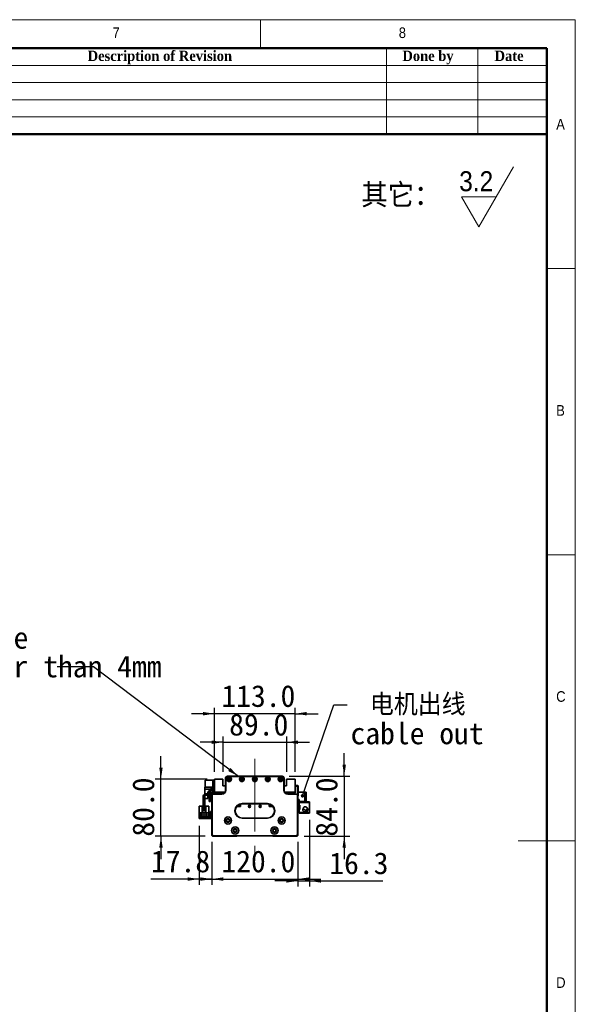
# Model space of a CAD drawing. Header units: millimetres. Extents: x 40 to 3320, y 40 to 2336.
# Tile 10 of 10: x 2544 to 3320, y 959 to 2336. Entities that reach past the tile are written whole.
import ezdxf

# ---------------------------------------------------------------- set-up
doc = ezdxf.new("R2010")
doc.units = ezdxf.units.MM
doc.header["$LTSCALE"] = 8
doc.linetypes.add('CENTERX2', pattern=[20.32, 12.7, -2.54, 2.54, -2.54])
doc.layers.add('黑色实线', color=7, linetype='Continuous')
doc.styles.add('SLDTEXTSTYLE0', font='Gothic.ttf', dxfattribs={"width": 0.913, "bigfont": 'bigfont'})
doc.styles.add('SLDTEXTSTYLE1', font='Gothic.ttf', dxfattribs={"width": 0.913})
doc.styles.add('SLDTEXTSTYLE2', font='timesbd.ttf', dxfattribs={"width": 0.933})
doc.styles.add('SLDTEXTSTYLE8', font='txt')
doc.styles.add('SLDTEXTSTYLE9', font='txt', dxfattribs={"bigfont": 'bigfont'})
doc.dimstyles.new('SLDDIMSTYLE0', dxfattribs={"dimtxt": 30.4, "dimasz": 16, "dimexe": 0, "dimexo": 0.0625, "dimgap": 7.6, "dimtad": 2, "dimdec": 1, "dimrnd": 1e-09, "dimzin": 4, "dimdsep": 46, "dimtxsty": 'SLDTEXTSTYLE8', "dimsah": 1, "dimcen": 0.09, "dimadec": 0, "dimazin": 1, "dimtfac": 1, "dimtdec": 1, "dimtmove": 0, "dimatfit": 0, "dimfxl": 0, "dimfrac": 2, "dimtolj": 1, "dimtzin": 12, "dimarcsym": 0})
doc.dimstyles.new('SLDDIMSTYLE1', dxfattribs={"dimtxt": 30.4, "dimasz": 16, "dimexe": 0, "dimexo": 0.0625, "dimgap": 7.6, "dimtad": 2, "dimdec": 1, "dimrnd": 1e-09, "dimzin": 12, "dimdsep": 46, "dimtxsty": 'SLDTEXTSTYLE8', "dimsah": 1, "dimcen": 0.09, "dimadec": 0, "dimazin": 3, "dimtfac": 1, "dimtdec": 1, "dimtmove": 0, "dimatfit": 0, "dimfxl": 0, "dimfrac": 2, "dimtolj": 1, "dimtzin": 12, "dimarcsym": 0})
doc.dimstyles.new('SLDDIMSTYLE2', dxfattribs={"dimtxt": 0.18, "dimasz": 4.8, "dimexe": 0, "dimexo": 0.0625, "dimgap": 0, "dimtad": 0, "dimtih": 1, "dimtoh": 1, "dimdec": 0, "dimrnd": 1e-09, "dimzin": 0, "dimdsep": 46, "dimtxsty": 'Standard', "dimblk1": 'DOT', "dimblk2": 'DOT', "dimsah": 1, "dimcen": 0.09, "dimadec": 0, "dimazin": 0, "dimtfac": 4.8, "dimtdec": 0, "dimtofl": 0, "dimtmove": 0, "dimatfit": 3, "dimldrblk": 'DOT', "dimfxl": 0, "dimfrac": 2, "dimtolj": 1, "dimtzin": 0, "dimarcsym": 0})
doc.dimstyles.new('SLDDIMSTYLE3', dxfattribs={"dimtxt": 0.18, "dimasz": 16, "dimexe": 0, "dimexo": 0.0625, "dimgap": 0, "dimtad": 0, "dimtih": 1, "dimtoh": 1, "dimdec": 0, "dimrnd": 1e-09, "dimzin": 0, "dimdsep": 46, "dimtxsty": 'Standard', "dimsah": 1, "dimcen": 0.09, "dimadec": 0, "dimazin": 0, "dimtfac": 16, "dimtdec": 0, "dimtofl": 0, "dimtmove": 0, "dimatfit": 3, "dimfxl": 0, "dimfrac": 2, "dimtolj": 1, "dimtzin": 0, "dimarcsym": 0})

# ---------------------------------------------------------------- blocks, each defined once
blk = doc.blocks.new('SW_SFSYMBOL_0')
at = {"color": 0, "linetype": 'Continuous', "lineweight": 18}
for p, q in [((27.4, -42), (75.9, 42)), ((27.4, -42), (3.2, 0)), ((51.7, 0), (3.2, 0))]:
    blk.add_line(p, q, dxfattribs=at)
at = {"color": 0, "linetype": 'Continuous', "lineweight": 18, "insert": (0, 35.8), "char_height": 28, "attachment_point": 1, "style": 'SLDTEXTSTYLE1'}
blk.add_mtext('3.2', dxfattribs=at)
blk = doc.blocks.new('_D')
at = {"layer": '黑色实线'}
for p, q in [((2812.2, 1186.7), (2812.2, 1126.5)), ((2932.2, 1186.7), (2932.2, 1126.5)), ((2812.2, 1134.5), (2780.2, 1134.5)), ((2812.2, 1134.5), (2932.2, 1134.5)), ((2932.2, 1134.5), (2964.2, 1134.5))]:
    blk.add_line(p, q, dxfattribs=at)
for points in [[(2812.2, 1134.5), (2796.2, 1136.9), (2796.2, 1132.1)], [(2932.2, 1134.5), (2948.2, 1132.1), (2948.2, 1136.9)]]:
    blk.add_solid(points, dxfattribs=at)
at = {"layer": '黑色实线', "insert": (2825.4, 1174.4), "char_height": 30.4, "attachment_point": 1, "style": 'SLDTEXTSTYLE8'}
blk.add_mtext('120.0', dxfattribs=at)
blk = doc.blocks.new('_D_1')
at = {"layer": '黑色实线'}
for p, q in [((2794.4, 1208.9), (2794.4, 1126.5)), ((2812.2, 1186.7), (2812.2, 1126.5)), ((2794.4, 1134.5), (2727, 1134.5)), ((2794.4, 1134.5), (2812.2, 1134.5)), ((2812.2, 1134.5), (2844.2, 1134.5))]:
    blk.add_line(p, q, dxfattribs=at)
for points in [[(2794.4, 1134.5), (2778.4, 1136.9), (2778.4, 1132.1)], [(2812.2, 1134.5), (2828.2, 1132.1), (2828.2, 1136.9)]]:
    blk.add_solid(points, dxfattribs=at)
at = {"layer": '黑色实线', "insert": (2727, 1174.4), "char_height": 30.4, "attachment_point": 1, "style": 'SLDTEXTSTYLE8'}
blk.add_mtext('17.8', dxfattribs=at)
blk = doc.blocks.new('_D_2')
at = {"layer": '黑色实线'}
for p, q in [((2948.5, 1217.5), (2948.5, 1123.9)), ((2932.2, 1186.7), (2932.2, 1123.9)), ((2932.2, 1131.9), (2900.2, 1131.9)), ((2932.2, 1131.9), (2948.5, 1131.9)), ((2948.5, 1131.9), (3051.1, 1131.9))]:
    blk.add_line(p, q, dxfattribs=at)
for points in [[(2932.2, 1131.9), (2916.2, 1134.3), (2916.2, 1129.5)], [(2948.5, 1131.9), (2964.5, 1129.5), (2964.5, 1134.3)]]:
    blk.add_solid(points, dxfattribs=at)
at = {"layer": '黑色实线', "insert": (2976.2, 1171.8), "char_height": 30.4, "attachment_point": 1, "style": 'SLDTEXTSTYLE8'}
blk.add_mtext('16.3', dxfattribs=at)
blk = doc.blocks.new('_D_3')
at = {"layer": '黑色实线'}
for p, q in [((2997.1, 1278.4), (2997.1, 1310.4)), ((2920.3, 1278.4), (3005.1, 1278.4)), ((2997.1, 1278.4), (2997.1, 1194.4)), ((2941.3, 1194.4), (3005.1, 1194.4)), ((2997.1, 1194.4), (2997.1, 1162.4))]:
    blk.add_line(p, q, dxfattribs=at)
for points in [[(2997.1, 1278.4), (2999.5, 1294.4), (2994.7, 1294.4)], [(2997.1, 1194.4), (2994.7, 1178.4), (2999.5, 1178.4)]]:
    blk.add_solid(points, dxfattribs=at)
at = {"layer": '黑色实线', "insert": (2957.2, 1193.8), "char_height": 30.4, "attachment_point": 1, "rotation": 90, "style": 'SLDTEXTSTYLE8'}
blk.add_mtext('84.0', dxfattribs=at)
blk = doc.blocks.new('_D_4')
at = {"layer": '黑色实线'}
for p, q in [((2741, 1274.4), (2741, 1306.4)), ((2805.5, 1274.4), (2733, 1274.4)), ((2741, 1194.4), (2741, 1274.4)), ((2803, 1194.4), (2733, 1194.4)), ((2741, 1194.4), (2741, 1162.4))]:
    blk.add_line(p, q, dxfattribs=at)
for points in [[(2741, 1274.4), (2743.4, 1290.4), (2738.6, 1290.4)], [(2741, 1194.4), (2738.6, 1178.4), (2743.4, 1178.4)]]:
    blk.add_solid(points, dxfattribs=at)
at = {"layer": '黑色实线', "insert": (2701.1, 1193.8), "char_height": 30.4, "attachment_point": 1, "rotation": 90, "style": 'SLDTEXTSTYLE8'}
blk.add_mtext('80.0', dxfattribs=at)
blk = doc.blocks.new('_D_5')
at = {"layer": '黑色实线'}
for p, q in [((2827.7, 1325.8), (2795.7, 1325.8)), ((2827.7, 1284.5), (2827.7, 1333.8)), ((2827.7, 1325.8), (2916.7, 1325.8)), ((2916.7, 1284.5), (2916.7, 1333.8)), ((2916.7, 1325.8), (2948.7, 1325.8))]:
    blk.add_line(p, q, dxfattribs=at)
for points in [[(2827.7, 1325.8), (2811.7, 1328.2), (2811.7, 1323.4)], [(2916.7, 1325.8), (2932.7, 1323.4), (2932.7, 1328.2)]]:
    blk.add_solid(points, dxfattribs=at)
at = {"layer": '黑色实线', "insert": (2836.3, 1365.6), "char_height": 30.4, "attachment_point": 1, "style": 'SLDTEXTSTYLE8'}
blk.add_mtext('89.0', dxfattribs=at)
blk = doc.blocks.new('_D_6')
at = {"layer": '黑色实线'}
for p, q in [((2815.7, 1365.7), (2783.7, 1365.7)), ((2815.7, 1284.5), (2815.7, 1373.7)), ((2928.7, 1365.7), (2815.7, 1365.7)), ((2928.7, 1284.5), (2928.7, 1373.7)), ((2928.7, 1365.7), (2960.7, 1365.7))]:
    blk.add_line(p, q, dxfattribs=at)
for points in [[(2815.7, 1365.7), (2799.7, 1368.1), (2799.7, 1363.3)], [(2928.7, 1365.7), (2944.7, 1363.3), (2944.7, 1368.1)]]:
    blk.add_solid(points, dxfattribs=at)
at = {"layer": '黑色实线', "insert": (2825.4, 1405.6), "char_height": 30.4, "attachment_point": 1, "style": 'SLDTEXTSTYLE8'}
blk.add_mtext('113.0', dxfattribs=at)
blk = doc.blocks.new('SW_NOTE_3')
at = {"layer": '黑色实线', "color": 0, "char_height": 30.4, "attachment_point": 1}
for s, insert, style in [(' 电机出线', (4.6, 15.5), 'SLDTEXTSTYLE9'), ('cable out', (4.6, -24.7), 'SLDTEXTSTYLE8')]:
    blk.add_mtext(s, dxfattribs=dict(at, insert=insert, style=style))
blk = doc.blocks.new('_DOT')
at = {"color": 0, "linetype": 'ByBlock', "lineweight": -2}
blk.add_line((-0.5, 0), (-1, 0), dxfattribs=at)
at = {"color": 0, "linetype": 'ByBlock', "const_width": 0.5}
blk.add_lwpolyline([(-0.25, 0, 1), (0.25, 0, 1)], format="xyb", close=True, dxfattribs=at)
blk = doc.blocks.new('SW_NOTE_4')
at = {"layer": '黑色实线', "color": 0, "char_height": 30.4, "attachment_point": 1, "style": 'SLDTEXTSTYLE8'}
for s, insert in [('The distance between the load plate and the ', (-929.4, 55.9)), ('steel belt protection belt shall be greater than 4mm', (-929.4, 15.8))]:
    blk.add_mtext(s, dxfattribs=dict(at, insert=insert))

msp = doc.modelspace()

# ---------------------------------------------------------------- linework, layer by layer
at = {"color": 7, "linetype": 'Continuous', "lineweight": 18}
for p, q in [((3320, 2336), (40, 2336)), ((2880, 2296), (2880, 2336)), ((3320, 40), (3320, 2336)), ((80, 2296), (3280, 2296)), ((3056, 2296), (3056, 2176)), ((3184, 2296), (3184, 2176)), ((3280, 2296), (3280, 2176)), ((3280, 2296), (3280, 80)), ((2320, 2272), (3280, 2272)), ((2320, 2248), (3280, 2248)), ((2320, 2224), (3280, 2224)), ((2320, 2200), (3280, 2200)), ((3320, 1988), (3280, 1988)), ((3280, 1588), (3320, 1588)), ((3320, 1188), (3240, 1188))]:
    msp.add_line(p, q, dxfattribs=at)
at = {"color": 7, "linetype": 'Continuous', "lineweight": 50}
for p, q in [((3280, 2296), (80, 2296)), ((3280, 2296), (3280, 80)), ((3280, 2176), (2320, 2176))]:
    msp.add_line(p, q, dxfattribs=at)
at = {"color": 7, "linetype": 'Continuous', "lineweight": 35}
for p, q in [((2802.96, 1272.86), (2802.66, 1272.56)), ((2802.96, 1272.56), (2802.66, 1272.44)), ((2802.66, 1272.44), (2802.66, 1272.56)), ((2802.66, 1263.28), (2802.66, 1272.44)), ((2802.96, 1272.86), (2802.96, 1272.56)), ((2802.96, 1272.86), (2813.66, 1272.86)), ((2813.66, 1272.56), (2802.96, 1272.56)), ((2802.96, 1272.56), (2802.96, 1263.16)), ((2813.66, 1271.86), (2813.66, 1272.86)), ((2813.66, 1272.86), (2815.66, 1272.86)), ((2815.66, 1271.86), (2813.66, 1271.86)), ((2813.66, 1271.86), (2813.66, 1263.36)), ((2827.66, 1274.36), (2815.66, 1274.36)), ((2815.66, 1274.36), (2815.66, 1255.86)), ((2827.66, 1264.86), (2827.66, 1274.36)), ((2831.14, 1275.56), (2831.14, 1273.56)), ((2831.14, 1275.56), (2831.17, 1275.56)), ((2831.14, 1273.56), (2831.16, 1273.56)), ((2831.16, 1258.36), (2831.16, 1275.36)), ((2831.16, 1275.36), (2831.46, 1275.36)), ((2831.46, 1275.36), (2831.46, 1258.36)), ((2834.16, 1278.36), (2834.16, 1278.06)), ((2834.16, 1278.36), (2910.16, 1278.36)), ((2910.16, 1278.06), (2834.16, 1278.06)), ((2910.16, 1278.36), (2910.16, 1278.06)), ((2912.86, 1258.36), (2912.86, 1275.36)), ((2913.16, 1275.36), (2912.86, 1275.36)), ((2913.15, 1275.56), (2913.18, 1275.56)), ((2913.16, 1275.36), (2913.16, 1258.36)), ((2913.18, 1273.56), (2913.16, 1273.56)), ((2913.18, 1275.56), (2913.18, 1273.56)), ((2928.66, 1274.36), (2916.66, 1274.36)), ((2916.66, 1274.36), (2916.66, 1264.86)), ((2928.66, 1255.86), (2928.66, 1274.36)), ((2802.36, 1260.26), (2802.36, 1262.86)), ((2802.36, 1262.86), (2813.66, 1262.86)), ((2802.36, 1260.26), (2810.02, 1260.26)), ((2802.36, 1253.61), (2802.36, 1260.26)), ((2802.96, 1263.16), (2802.66, 1263.28)), ((2802.66, 1263.16), (2802.66, 1263.28)), ((2802.66, 1263.16), (2802.96, 1262.86)), ((2802.96, 1263.16), (2813.66, 1263.16)), ((2802.96, 1263.16), (2802.96, 1262.86)), ((2812.16, 1253.86), (2803.66, 1253.86)), ((2806.66, 1253.86), (2806.66, 1256.36)), ((2806.66, 1256.36), (2808.16, 1256.36)), ((2808.16, 1256.88), (2808.16, 1253.86)), ((2810.16, 1256.86), (2810.16, 1253.86)), ((2810.16, 1256.36), (2811.66, 1256.36)), ((2811.66, 1256.36), (2811.66, 1253.86)), ((2813.66, 1263.36), (2815.66, 1263.36)), ((2813.66, 1262.36), (2813.66, 1263.36)), ((2813.66, 1262.36), (2813.66, 1255.36)), ((2815.66, 1262.36), (2813.66, 1262.36)), ((2813.66, 1253.06), (2813.66, 1253.36)), ((2813.66, 1253.36), (2826.16, 1253.36)), ((2826.16, 1253.06), (2813.66, 1253.06)), ((2815.66, 1255.86), (2830.49, 1255.86)), ((2815.66, 1255.86), (2815.66, 1255.36)), ((2815.96, 1253.36), (2815.96, 1255.86)), ((2816.66, 1254.86), (2817.66, 1255.86)), ((2816.66, 1254.86), (2816.66, 1253.36)), ((2817.26, 1253.81), (2818.21, 1254.76)), ((2817.26, 1253.36), (2817.26, 1253.81)), ((2829.63, 1254.76), (2818.21, 1254.76)), ((2826.16, 1253.06), (2826.16, 1253.36)), ((2831.16, 1264.86), (2827.66, 1264.86)), ((2828.58, 1255.86), (2828.79, 1255.65)), ((2830.16, 1255.36), (2829.5, 1255.36)), ((2831.46, 1258.36), (2831.16, 1258.36)), ((2913.16, 1258.36), (2912.86, 1258.36)), ((2916.66, 1264.86), (2913.16, 1264.86)), ((2913.83, 1255.86), (2928.66, 1255.86)), ((2914.82, 1255.36), (2914.16, 1255.36)), ((2926.11, 1254.76), (2914.69, 1254.76)), ((2915.74, 1255.86), (2915.53, 1255.65)), ((2918.16, 1253.36), (2918.16, 1253.06)), ((2918.16, 1253.36), (2930.66, 1253.36)), ((2930.66, 1253.06), (2918.16, 1253.06)), ((2926.11, 1254.76), (2927.06, 1253.81)), ((2927.66, 1254.86), (2926.66, 1255.86)), ((2927.06, 1253.36), (2927.06, 1253.81)), ((2929.16, 1254.86), (2927.66, 1254.86)), ((2927.66, 1253.36), (2927.66, 1254.86)), ((2928.66, 1265.36), (2932.36, 1265.36)), ((2932.36, 1264.36), (2928.66, 1264.36)), ((2928.66, 1262.86), (2929.16, 1262.86)), ((2929.16, 1255.86), (2928.66, 1255.86)), ((2929.16, 1262.86), (2929.16, 1254.86)), ((2930.66, 1253.36), (2930.66, 1253.06)), ((2932.36, 1264.36), (2932.36, 1265.36)), ((2932.36, 1265.36), (2932.66, 1265.06)), ((2932.36, 1251.36), (2932.36, 1264.36)), ((2932.66, 1264.24), (2932.36, 1264.36)), ((2932.66, 1265.06), (2932.66, 1264.24)), ((2932.66, 1264.24), (2932.66, 1251.48)), ((2942.06, 1255.86), (2932.66, 1255.86)), ((2942.06, 1242.86), (2942.06, 1255.86)), ((2942.06, 1255.86), (2944.06, 1255.86)), ((2944.06, 1255.86), (2944.06, 1242.86)), ((2800.16, 1250.36), (2800.16, 1231.36)), ((2802.16, 1250.36), (2802.16, 1231.36)), ((2802.36, 1247.36), (2802.36, 1251.11)), ((2806.66, 1247.36), (2802.36, 1247.36)), ((2812.16, 1251.86), (2803.66, 1251.86)), ((2806.66, 1247.36), (2806.66, 1251.86)), ((2808.16, 1251.86), (2808.16, 1250.86)), ((2808.16, 1250.86), (2810.16, 1250.86)), ((2808.16, 1242.86), (2808.16, 1250.86)), ((2810.16, 1242.86), (2808.16, 1242.86)), ((2810.16, 1251.86), (2810.16, 1250.86)), ((2810.16, 1250.86), (2810.16, 1242.86)), ((2811.66, 1251.86), (2811.66, 1247.36)), ((2812.16, 1247.36), (2811.66, 1247.36)), ((2812.46, 1251.86), (2812.16, 1251.86)), ((2812.16, 1196.86), (2812.16, 1251.86)), ((2812.46, 1251.86), (2812.46, 1196.98)), ((2850.66, 1237.46), (2850.66, 1239.03)), ((2852.16, 1235.96), (2852.16, 1239.54)), ((2854.66, 1240.16), (2854.66, 1239.86)), ((2854.66, 1240.16), (2889.66, 1240.16)), ((2889.66, 1239.86), (2854.66, 1239.86)), ((2889.66, 1240.16), (2889.66, 1239.86)), ((2892.16, 1239.54), (2892.16, 1235.96)), ((2893.16, 1239.23), (2893.16, 1236.06)), ((2932.16, 1251.86), (2931.86, 1251.86)), ((2931.86, 1196.98), (2931.86, 1251.86)), ((2932.16, 1251.86), (2932.16, 1196.86)), ((2932.16, 1251.36), (2932.36, 1251.36)), ((2932.36, 1250.36), (2932.16, 1250.36)), ((2934.06, 1245.86), (2932.16, 1245.86)), ((2932.66, 1251.48), (2932.36, 1251.36)), ((2932.36, 1250.36), (2932.36, 1251.36)), ((2932.66, 1250.66), (2932.36, 1250.36)), ((2932.66, 1251.48), (2932.66, 1250.66)), ((2934.06, 1242.86), (2934.06, 1245.86)), ((2942.06, 1242.86), (2934.06, 1242.86)), ((2934.06, 1242.86), (2934.06, 1241.66)), ((2934.06, 1237.66), (2934.06, 1241.66)), ((2934.06, 1241.66), (2948.46, 1241.66)), ((2940.06, 1242.86), (2940.06, 1242.66)), ((2948.46, 1242.66), (2940.06, 1242.66)), ((2944.06, 1242.86), (2942.06, 1242.86)), ((2948.46, 1242.66), (2948.46, 1241.66)), ((2948.46, 1241.66), (2948.46, 1227.66)), ((2794.36, 1236.56), (2798.66, 1236.56)), ((2794.36, 1236.56), (2794.36, 1227.26)), ((2794.36, 1227.26), (2794.36, 1221.06)), ((2807.96, 1227.26), (2794.36, 1227.26)), ((2798.66, 1227.56), (2798.66, 1236.56)), ((2803.66, 1227.56), (2798.66, 1227.56)), ((2800.16, 1231.36), (2802.16, 1231.36)), ((2800.16, 1230.36), (2800.16, 1231.36)), ((2802.16, 1230.36), (2800.16, 1230.36)), ((2802.16, 1231.36), (2802.16, 1230.36)), ((2803.66, 1236.56), (2803.66, 1227.56)), ((2803.66, 1236.56), (2807.96, 1236.56)), ((2807.96, 1236.56), (2807.96, 1227.26)), ((2807.96, 1221.06), (2807.96, 1227.26)), ((2810.16, 1229.06), (2812.16, 1229.06)), ((2810.16, 1228.06), (2810.16, 1229.06)), ((2812.16, 1228.06), (2810.16, 1228.06)), ((2810.16, 1220.06), (2810.16, 1228.06)), ((2846.74, 1235.96), (2852.16, 1235.96)), ((2846.81, 1236.06), (2852.16, 1236.06)), ((2849.42, 1236.36), (2847.06, 1236.36)), ((2850.06, 1237), (2849.42, 1236.36)), ((2849.56, 1236.36), (2849.42, 1236.36)), ((2849.56, 1236.36), (2850.66, 1237.46)), ((2850.06, 1237), (2850.06, 1238.74)), ((2892.16, 1236.06), (2897.51, 1236.06)), ((2892.16, 1235.96), (2897.58, 1235.96)), ((2893.96, 1238.89), (2893.96, 1237.16)), ((2893.96, 1237.16), (2894.76, 1236.36)), ((2894.26, 1237), (2894.26, 1238.74)), ((2894.9, 1236.36), (2894.26, 1237)), ((2894.9, 1236.36), (2894.76, 1236.36)), ((2897.26, 1236.36), (2894.9, 1236.36)), ((2935.06, 1237.66), (2934.06, 1237.66)), ((2934.06, 1237.66), (2934.06, 1237.16)), ((2934.06, 1237.16), (2934.06, 1232.16)), ((2935.06, 1237.16), (2934.06, 1237.16)), ((2934.06, 1231.66), (2934.06, 1232.16)), ((2934.06, 1232.16), (2935.06, 1232.16)), ((2934.06, 1227.66), (2934.06, 1231.66)), ((2934.06, 1231.66), (2935.06, 1231.66)), ((2948.46, 1227.66), (2934.06, 1227.66)), ((2934.06, 1227.66), (2934.06, 1226.46)), ((2940.06, 1226.46), (2934.06, 1226.46)), ((2935.06, 1231.66), (2935.06, 1237.66)), ((2939.51, 1232.46), (2939.41, 1231.66)), ((2939.74, 1233.1), (2939.61, 1232.78)), ((2939.62, 1233.24), (2939.66, 1233.25)), ((2939.66, 1230.07), (2939.62, 1230.08)), ((2939.78, 1233.08), (2939.65, 1233.14)), ((2939.66, 1233.25), (2940.04, 1233.83)), ((2939.82, 1233.17), (2939.66, 1233.25)), ((2940.06, 1226.66), (2948.46, 1226.66)), ((2940.06, 1226.66), (2940.06, 1226.46)), ((2944.95, 1232.21), (2944.98, 1232.23)), ((2948.46, 1227.66), (2948.46, 1226.66)), ((2794.36, 1219.06), (2794.36, 1221.06)), ((2794.36, 1221.06), (2795.36, 1221.06)), ((2795.36, 1219.06), (2794.36, 1219.06)), ((2807.66, 1222.36), (2794.66, 1222.36)), ((2794.66, 1222.36), (2794.66, 1221.66)), ((2794.66, 1221.66), (2807.66, 1221.66)), ((2795.36, 1221.06), (2795.36, 1219.06)), ((2809.16, 1221.06), (2795.36, 1221.06)), ((2809.16, 1219.06), (2795.36, 1219.06)), ((2798.1, 1224.61), (2795.6, 1224.61)), ((2795.6, 1224.61), (2795.6, 1224.31)), ((2795.6, 1224.31), (2798.1, 1224.31)), ((2798.1, 1224.31), (2798.1, 1224.61)), ((2799.14, 1224.61), (2799.14, 1224.31)), ((2800.64, 1224.61), (2799.14, 1224.61)), ((2799.14, 1224.31), (2800.64, 1224.31)), ((2800.64, 1224.31), (2800.64, 1224.61)), ((2801.68, 1224.61), (2801.68, 1224.31)), ((2803.18, 1224.61), (2801.68, 1224.61)), ((2801.68, 1224.31), (2803.18, 1224.31)), ((2803.18, 1224.31), (2803.18, 1224.61)), ((2805.72, 1224.61), (2804.22, 1224.61)), ((2804.22, 1224.61), (2804.22, 1224.31)), ((2804.22, 1224.31), (2805.72, 1224.31)), ((2805.72, 1224.31), (2805.72, 1224.61)), ((2807.66, 1221.66), (2807.66, 1222.36)), ((2809.16, 1221.06), (2809.16, 1219.06)), ((2810.16, 1220.06), (2812.16, 1220.06)), ((2810.16, 1219.06), (2810.16, 1220.06)), ((2812.16, 1219.06), (2810.16, 1219.06)), ((2854.66, 1219.86), (2854.66, 1219.56)), ((2854.66, 1219.86), (2889.66, 1219.86)), ((2889.66, 1219.56), (2854.66, 1219.56)), ((2889.66, 1219.86), (2889.66, 1219.56)), ((2812.46, 1196.98), (2812.16, 1196.86)), ((2814.16, 1194.86), (2812.16, 1196.86)), ((2812.16, 1195.36), (2812.16, 1196.86)), ((2813.16, 1194.36), (2812.16, 1195.36)), ((2812.46, 1196.98), (2814.28, 1195.16)), ((2847.16, 1194.36), (2813.16, 1194.36)), ((2814.28, 1195.16), (2814.16, 1194.86)), ((2930.16, 1194.86), (2814.16, 1194.86)), ((2814.28, 1195.16), (2930.04, 1195.16)), ((2847.16, 1194.36), (2847.66, 1194.86)), ((2897.16, 1194.36), (2896.66, 1194.86)), ((2931.16, 1194.36), (2897.16, 1194.36)), ((2930.04, 1195.16), (2931.86, 1196.98)), ((2930.04, 1195.16), (2930.16, 1194.86)), ((2932.16, 1196.86), (2930.16, 1194.86)), ((2931.16, 1194.36), (2932.16, 1195.36)), ((2931.86, 1196.98), (2932.16, 1196.86)), ((2932.16, 1195.36), (2932.16, 1196.86))]:
    msp.add_line(p, q, dxfattribs=at)
at = {"color": 7, "linetype": 'Continuous', "lineweight": 35, "flags": 128}
msp.add_lwpolyline([(2809.16, 1219.06), (2809.75, 1219.11), (2810.16, 1219.23)], dxfattribs=at)
at = {"color": 7, "linetype": 'Continuous', "lineweight": 35}
for centre, radius in [((2836.16, 1274.11), 3.25), ((2836.16, 1274.11), 3), ((2836.16, 1274.11), 1.6), ((2836.16, 1274.11), 1.25), ((2854.16, 1274.11), 3.25), ((2854.16, 1274.11), 3), ((2854.16, 1274.11), 1.6), ((2854.16, 1274.11), 1.25), ((2872.16, 1274.11), 3.25), ((2872.16, 1274.11), 3), ((2872.16, 1274.11), 1.6), ((2872.16, 1274.11), 1.25), ((2890.16, 1274.11), 3.25), ((2890.16, 1274.11), 3), ((2890.16, 1274.11), 1.6), ((2890.16, 1274.11), 1.25), ((2908.16, 1274.11), 3.25), ((2908.16, 1274.11), 3), ((2908.16, 1274.11), 1.6), ((2908.16, 1274.11), 1.25), ((2864.66, 1236.06), 1.53), ((2864.66, 1236.06), 1.25), ((2879.66, 1236.06), 1.53), ((2879.66, 1236.06), 1.25), ((2834.66, 1216.39), 5.02), ((2834.66, 1216.39), 5), ((2834.66, 1216.39), 2.65), ((2834.66, 1216.39), 2.1), ((2909.66, 1216.39), 5.03), ((2909.66, 1216.39), 5), ((2909.66, 1216.39), 2.65), ((2909.66, 1216.39), 2.1), ((2844.66, 1202.39), 5.03), ((2844.66, 1202.39), 5), ((2844.66, 1202.39), 2.65), ((2844.66, 1202.39), 2.1), ((2899.66, 1202.39), 5.03), ((2899.66, 1202.39), 5), ((2899.66, 1202.39), 2.65), ((2899.66, 1202.39), 2.1)]:
    msp.add_circle(centre, radius, dxfattribs=at)
for centre, radius, start, end in [((2834.16, 1275.36), 3, 90, 180), ((2834.16, 1275.36), 2.7, 90, 180), ((2910.16, 1275.36), 3, 0, 90), ((2910.16, 1275.36), 2.7, 0, 90), ((2803.66, 1250.36), 3.5, 90, 180), ((2812.16, 1256.88), 4, 94.78019, 180), ((2812.16, 1256.86), 2, 94.78019, 180), ((2811.66, 1262.86), 2, 274.78019, 0), ((2811.66, 1262.84), 4, 274.78019, 300), ((2812.16, 1255.36), 1.5, 270, 0), ((2813.66, 1251.86), 1.5, 90, 180), ((2813.66, 1251.86), 1.2, 90, 180), ((2812.16, 1255.36), 3.5, 325.1501, 0), ((2826.16, 1258.36), 5.3, 270, 0), ((2826.16, 1258.36), 5, 270, 0), ((2829.5, 1256.36), 1, 224.99989, 270), ((2918.16, 1258.36), 5.3, 180, 270), ((2918.16, 1258.36), 5, 180, 270), ((2914.82, 1256.36), 1, 270, 315.00006), ((2930.66, 1251.86), 1.5, 0, 90), ((2930.66, 1251.86), 1.2, 0, 90), ((2803.66, 1250.36), 1.5, 90, 180), ((2854.66, 1229.86), 10.3, 90, 270), ((2854.66, 1229.86), 10, 90, 270), ((2889.66, 1229.86), 10.3, 270, 90), ((2889.66, 1229.86), 10, 270, 90), ((2942.66, 1231.66), 3.4, 207.88541, 44.31348), ((2942.66, 1231.66), 3.45, 237.57421, 0), ((2942.66, 1231.66), 2.5, 274.06825, 11.05475), ((2942.66, 1231.66), 2.6, 277.27427, 10.90897), ((2942.66, 1231.66), 3.45, 0, 47.89891), ((2809.16, 1222.06), 1, 270, 0)]:
    msp.add_arc(centre, radius, start, end, dxfattribs=at)
for points, knots in [([(2940.49, 1234.59), (2940.31, 1234.23), (2939.97, 1233.57), (2939.51, 1232.51), (2939.29, 1231.69), (2939.24, 1231.02), (2939.34, 1230.46), (2939.56, 1229.86), (2940.02, 1229.26), (2940.7, 1228.82), (2941.43, 1228.59), (2942.19, 1228.58), (2942.9, 1228.82), (2943.08, 1228.94), (2943.03, 1228.97), (2943.01, 1228.99)], [0, 0, 0, 0, 0.1800941, 0.3300021, 0.4496482, 0.5397433, 0.5746214, 0.6053183, 0.6783995, 0.7214006, 0.7619756, 0.829155, 0.8886631, 0.9605893, 1, 1, 1, 1]), ([(2944.05, 1235.42), (2944.3, 1235.19), (2944.8, 1234.73), (2945.2, 1233.82), (2945.24, 1232.9), (2944.96, 1232.1), (2944.45, 1231.49), (2943.76, 1231.08), (2942.95, 1230.91), (2942.11, 1231.02), (2941.33, 1231.39), (2940.71, 1231.99), (2940.32, 1232.75), (2940.24, 1233.6), (2940.34, 1234.36), (2940.68, 1234.95), (2941.22, 1235.37), (2941.95, 1235.61), (2942.7, 1235.69), (2943.24, 1235.72), (2943.5, 1235.7), (2943.58, 1235.71), (2943.61, 1235.7), (2943.68, 1235.67), (2943.84, 1235.58), (2943.97, 1235.48), (2944.05, 1235.42)], [0, 0, 0, 0, 0.0648161, 0.1297797, 0.1897306, 0.2426174, 0.2944129, 0.3462413, 0.3987241, 0.4521991, 0.5066004, 0.5614515, 0.6160503, 0.6697726, 0.727066, 0.7653756, 0.8036911, 0.8589085, 0.9142287, 0.9495536, 0.9639996, 0.9648505, 0.9657584, 0.9687098, 0.9805279, 1, 1, 1, 1]), ([(2944.88, 1230.52), (2944.99, 1230.77), (2945.18, 1231.23), (2945.23, 1231.74), (2945.14, 1232.05), (2945.11, 1232.14)], [0, 0, 0, 0, 0.4359264, 0.8267112, 1, 1, 1, 1])]:
    msp.add_open_spline(points, degree=3, knots=knots, dxfattribs=at)
at = {"layer": '黑色实线', "linetype": 'CENTERX2', "lineweight": 18}
msp.add_line((2872.16, 1302.66), (2872.16, 1146.06), dxfattribs=at)

# ---------------------------------------------------------------- block references
at = {"color": 7, "linetype": 'Continuous', "lineweight": 18}
msp.add_blockref('SW_SFSYMBOL_0', (3157.77, 2088.37), dxfattribs=at)
at = {"layer": '黑色实线'}
for name, p in [('SW_NOTE_4', (2595.84, 1431.14)), ('SW_NOTE_3', (3001.29, 1378.07))]:
    msp.add_blockref(name, p, dxfattribs=at)

# ---------------------------------------------------------------- texts
at = {"color": 7, "linetype": 'Continuous', "lineweight": 0}
for s, insert, char_height, attachment_point, style in [('7', (2673.33, 2325.17), 14.82, 1, 'SLDTEXTSTYLE1'), ('8', (3073.33, 2325.17), 14.82, 1, 'SLDTEXTSTYLE1'), ('Description of Revision', (2739.45, 2292.69), 14.4, 2, 'SLDTEXTSTYLE2'), ('Done by', (3114.15, 2292.69), 14.4, 2, 'SLDTEXTSTYLE2'), ('Date', (3227.42, 2292.69), 14.4, 2, 'SLDTEXTSTYLE2'), ('A', (3293.33, 2197.17), 14.82, 1, 'SLDTEXTSTYLE1'), ('B', (3293.33, 1797.17), 14.82, 1, 'SLDTEXTSTYLE1'), ('C', (3293.33, 1397.17), 14.82, 1, 'SLDTEXTSTYLE1'), ('D', (3293.33, 997.17), 14.82, 1, 'SLDTEXTSTYLE1')]:
    msp.add_mtext(s, dxfattribs=dict(at, insert=insert, char_height=char_height, attachment_point=attachment_point, style=style))
at = {"color": 7, "linetype": 'Continuous', "lineweight": 18, "insert": (3020.93, 2106.38), "char_height": 29.633, "attachment_point": 1, "style": 'SLDTEXTSTYLE0'}
msp.add_mtext('其它：', dxfattribs=at)

# ---------------------------------------------------------------- dimensions: what is measured, and where the dimension line sits
at = {"layer": '黑色实线'}
for base, p1, p2, dimstyle, picture, middle in [((2815.66, 1365.67), (2928.66, 1274.36), (2815.66, 1274.36), 'SLDDIMSTYLE0', '_D_6', (2873.78, 1365.67)), ((2916.66, 1325.75), (2827.66, 1274.36), (2916.66, 1274.36), 'SLDDIMSTYLE0', '_D_5', (2873.78, 1325.75)), ((2948.46, 1131.91), (2932.16, 1196.86), (2948.46, 1227.66), 'SLDDIMSTYLE1', '_D_2', (3013.63, 1131.91)), ((2812.16, 1134.51), (2794.36, 1219.06), (2812.16, 1196.86), 'SLDDIMSTYLE1', '_D_1', (2764.44, 1134.51)), ((2932.16, 1134.51), (2812.16, 1196.86), (2932.16, 1196.86), 'SLDDIMSTYLE0', '_D', (2873.87, 1134.51))]:
    dim = msp.add_linear_dim(base=base, p1=p1, p2=p2, dimstyle=dimstyle, dxfattribs=at)
    dim.commit()
    dim.dimension.update_dxf_attribs({"geometry": picture, "text_midpoint": middle, "dimtype": 160})
for base, p1, p2, picture, middle in [((2997.06, 1194.36), (2910.16, 1278.36), (2931.16, 1194.36), '_D_3', (2997.06, 1231.23)), ((2740.99, 1274.36), (2813.16, 1194.36), (2815.66, 1274.36), '_D_4', (2740.99, 1231.23))]:
    dim = msp.add_linear_dim(base=base, p1=p1, p2=p2, angle=90, dimstyle='SLDDIMSTYLE0', dxfattribs=at)
    dim.commit()
    dim.dimension.update_dxf_attribs({"geometry": picture, "text_midpoint": middle, "dimtype": 160})

# ---------------------------------------------------------------- leaders
for points, dimstyle in [([(2849.25, 1278.06), (2646.64, 1431.14), (2595.84, 1431.14)], 'SLDDIMSTYLE3'), ([(2938.81, 1250.87), (2982.54, 1378.07), (3001.29, 1378.07)], 'SLDDIMSTYLE2')]:
    msp.add_leader(points, dimstyle=dimstyle, dxfattribs=at)

doc.saveas('drawing.dxf')
